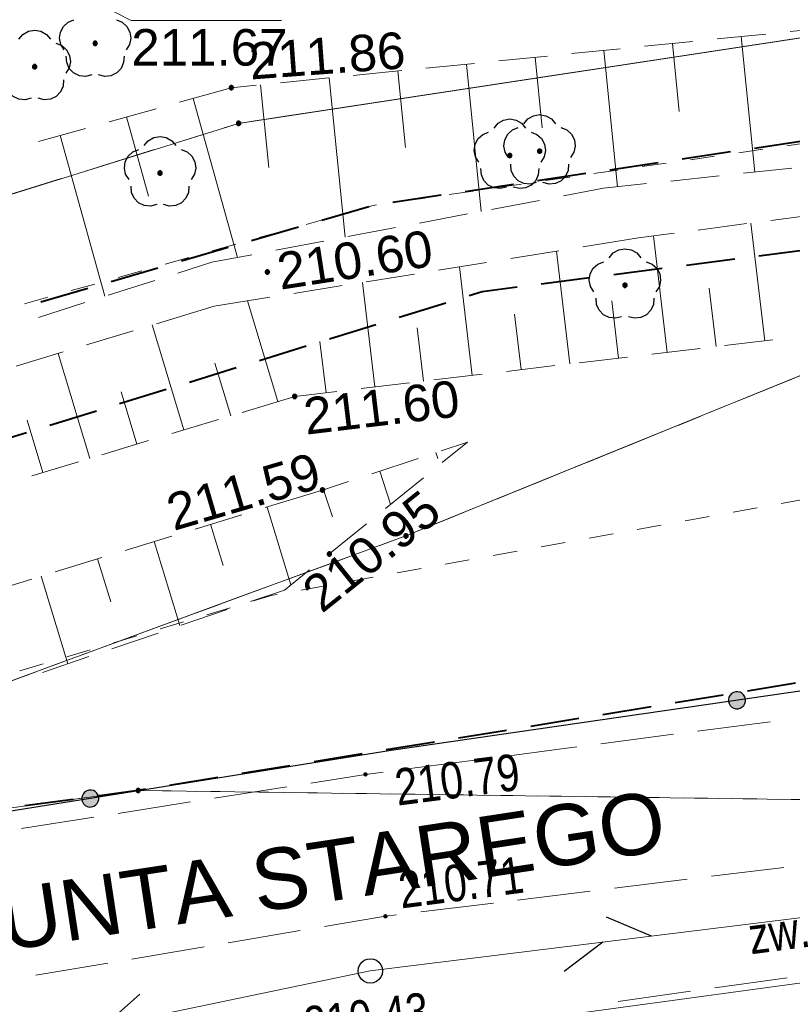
# Model space of a CAD drawing. Header units: metres. Extents: x 7419414 to 7419803, y 5549484 to 5549731.
# Tile 75 of 102: x 7419521 to 7419537, y 5549639 to 5549659. Entities that reach past the tile are written whole.
import ezdxf

# ---------------------------------------------------------------- set-up
doc = ezdxf.new("R2010")
doc.units = ezdxf.units.M
doc.header["$MEASUREMENT"] = 0
doc.layers.get('0').update_dxf_attribs({"color": 250})
for name, color, linetype, lineweight in [('EGDE', 7, 'Continuous', 13), ('EGKK', 82, 'Continuous', 13), ('EGUG', 96, 'Continuous', 13), ('GELULI_O', 7, 'Continuous', 13), ('GUPPRZ_O', 7, 'Continuous', 13), ('KTJZ01', 18, 'Continuous', 13), ('LINIE ROZGRANICZAJĄCE MPZP', 212, 'Continuous', 0), ('OTOO', 7, 'Continuous', 30), ('OTRK', 7, 'Continuous', 13), ('OTRS_O', 7, 'Continuous', 13), ('pomiar słupy', 250, 'Continuous', 0), ('RTPW02', 250, 'Continuous', 0), ('sutp', 250, 'Continuous', 0), ('SUWP', 5, 'Continuous', 13)]:
    doc.layers.add(name, color=color, linetype=linetype, lineweight=lineweight)
doc.styles.add('Arial', font='arial.ttf')

# ---------------------------------------------------------------- blocks, each defined once
blk = doc.blocks.new('RTPW02')
at = {"layer": 'RTPW02', "linetype": 'Continuous', "lineweight": 13}
h = blk.add_hatch(color=250, dxfattribs=at)
edge = h.paths.add_edge_path()
edge.add_arc((0, 0), 0.0045, 0, 360)

msp = doc.modelspace()

# ---------------------------------------------------------------- hatches: boundary and pattern name
at = {"linetype": 'Continuous'}
for points in [[(7419522.39, 5549658.565), (7419522.376, 5549658.567), (7419522.364, 5549658.574), (7419522.354, 5549658.584), (7419522.347, 5549658.596), (7419522.345, 5549658.61), (7419522.347, 5549658.624), (7419522.354, 5549658.636), (7419522.364, 5549658.646), (7419522.376, 5549658.653), (7419522.39, 5549658.655), (7419522.404, 5549658.653), (7419522.416, 5549658.646), (7419522.426, 5549658.636), (7419522.433, 5549658.624), (7419522.435, 5549658.61), (7419522.433, 5549658.596), (7419522.426, 5549658.584), (7419522.416, 5549658.574), (7419522.404, 5549658.567)], [(7419521.15, 5549658.085), (7419521.136, 5549658.087), (7419521.124, 5549658.094), (7419521.114, 5549658.104), (7419521.107, 5549658.116), (7419521.105, 5549658.13), (7419521.107, 5549658.144), (7419521.114, 5549658.156), (7419521.124, 5549658.166), (7419521.136, 5549658.173), (7419521.15, 5549658.175), (7419521.164, 5549658.173), (7419521.176, 5549658.166), (7419521.186, 5549658.156), (7419521.193, 5549658.144), (7419521.195, 5549658.13), (7419521.193, 5549658.116), (7419521.186, 5549658.104), (7419521.176, 5549658.094), (7419521.164, 5549658.087)], [(7419525.18, 5549657.655), (7419525.168, 5549657.657), (7419525.157, 5549657.661), (7419525.148, 5549657.668), (7419525.141, 5549657.678), (7419525.137, 5549657.688), (7419525.135, 5549657.7), (7419525.137, 5549657.712), (7419525.141, 5549657.723), (7419525.148, 5549657.732), (7419525.157, 5549657.739), (7419525.168, 5549657.743), (7419525.18, 5549657.745), (7419525.192, 5549657.743), (7419525.202, 5549657.739), (7419525.212, 5549657.732), (7419525.219, 5549657.723), (7419525.223, 5549657.712), (7419525.225, 5549657.7), (7419525.223, 5549657.688), (7419525.219, 5549657.678), (7419525.212, 5549657.668), (7419525.202, 5549657.661), (7419525.192, 5549657.657)], [(7419525.33, 5549656.925), (7419525.316, 5549656.927), (7419525.304, 5549656.934), (7419525.294, 5549656.944), (7419525.287, 5549656.956), (7419525.285, 5549656.97), (7419525.287, 5549656.984), (7419525.294, 5549656.996), (7419525.304, 5549657.006), (7419525.316, 5549657.013), (7419525.33, 5549657.015), (7419525.344, 5549657.013), (7419525.356, 5549657.006), (7419525.366, 5549656.996), (7419525.373, 5549656.984), (7419525.375, 5549656.97), (7419525.373, 5549656.956), (7419525.366, 5549656.944), (7419525.356, 5549656.934), (7419525.344, 5549656.927)], [(7419530.89, 5549656.265), (7419530.876, 5549656.267), (7419530.864, 5549656.274), (7419530.854, 5549656.284), (7419530.847, 5549656.296), (7419530.845, 5549656.31), (7419530.847, 5549656.324), (7419530.854, 5549656.336), (7419530.864, 5549656.346), (7419530.876, 5549656.353), (7419530.89, 5549656.355), (7419530.904, 5549656.353), (7419530.916, 5549656.346), (7419530.926, 5549656.336), (7419530.933, 5549656.324), (7419530.935, 5549656.31), (7419530.933, 5549656.296), (7419530.926, 5549656.284), (7419530.916, 5549656.274), (7419530.904, 5549656.267)], [(7419531.5, 5549656.355), (7419531.486, 5549656.357), (7419531.474, 5549656.364), (7419531.464, 5549656.374), (7419531.457, 5549656.386), (7419531.455, 5549656.4), (7419531.457, 5549656.414), (7419531.464, 5549656.426), (7419531.474, 5549656.436), (7419531.486, 5549656.443), (7419531.5, 5549656.445), (7419531.514, 5549656.443), (7419531.526, 5549656.436), (7419531.536, 5549656.426), (7419531.543, 5549656.414), (7419531.545, 5549656.4), (7419531.543, 5549656.386), (7419531.536, 5549656.374), (7419531.526, 5549656.364), (7419531.514, 5549656.357)], [(7419523.72, 5549655.905), (7419523.706, 5549655.907), (7419523.694, 5549655.914), (7419523.684, 5549655.924), (7419523.677, 5549655.936), (7419523.675, 5549655.95), (7419523.677, 5549655.964), (7419523.684, 5549655.976), (7419523.694, 5549655.986), (7419523.706, 5549655.993), (7419523.72, 5549655.995), (7419523.734, 5549655.993), (7419523.746, 5549655.986), (7419523.756, 5549655.976), (7419523.763, 5549655.964), (7419523.765, 5549655.95), (7419523.763, 5549655.936), (7419523.756, 5549655.924), (7419523.746, 5549655.914), (7419523.734, 5549655.907)], [(7419525.92, 5549653.875), (7419525.908, 5549653.877), (7419525.897, 5549653.881), (7419525.888, 5549653.888), (7419525.881, 5549653.898), (7419525.877, 5549653.908), (7419525.875, 5549653.92), (7419525.877, 5549653.932), (7419525.881, 5549653.943), (7419525.888, 5549653.952), (7419525.897, 5549653.959), (7419525.908, 5549653.963), (7419525.92, 5549653.965), (7419525.932, 5549653.963), (7419525.942, 5549653.959), (7419525.952, 5549653.952), (7419525.959, 5549653.943), (7419525.963, 5549653.932), (7419525.965, 5549653.92), (7419525.963, 5549653.908), (7419525.959, 5549653.898), (7419525.952, 5549653.888), (7419525.942, 5549653.881), (7419525.932, 5549653.877)], [(7419533.25, 5549653.605), (7419533.236, 5549653.607), (7419533.224, 5549653.614), (7419533.214, 5549653.624), (7419533.207, 5549653.636), (7419533.205, 5549653.65), (7419533.207, 5549653.664), (7419533.214, 5549653.676), (7419533.224, 5549653.686), (7419533.236, 5549653.693), (7419533.25, 5549653.695), (7419533.264, 5549653.693), (7419533.276, 5549653.686), (7419533.286, 5549653.676), (7419533.293, 5549653.664), (7419533.295, 5549653.65), (7419533.293, 5549653.636), (7419533.286, 5549653.624), (7419533.276, 5549653.614), (7419533.264, 5549653.607)], [(7419526.48, 5549651.325), (7419526.468, 5549651.327), (7419526.457, 5549651.331), (7419526.448, 5549651.338), (7419526.441, 5549651.348), (7419526.437, 5549651.358), (7419526.435, 5549651.37), (7419526.437, 5549651.382), (7419526.441, 5549651.393), (7419526.448, 5549651.402), (7419526.457, 5549651.409), (7419526.468, 5549651.413), (7419526.48, 5549651.415), (7419526.492, 5549651.413), (7419526.503, 5549651.409), (7419526.512, 5549651.402), (7419526.519, 5549651.393), (7419526.523, 5549651.382), (7419526.525, 5549651.37), (7419526.523, 5549651.358), (7419526.519, 5549651.348), (7419526.512, 5549651.338), (7419526.503, 5549651.331), (7419526.492, 5549651.327)], [(7419527.05, 5549649.405), (7419527.038, 5549649.407), (7419527.028, 5549649.411), (7419527.018, 5549649.418), (7419527.011, 5549649.428), (7419527.007, 5549649.438), (7419527.005, 5549649.45), (7419527.007, 5549649.462), (7419527.011, 5549649.473), (7419527.018, 5549649.482), (7419527.028, 5549649.489), (7419527.038, 5549649.493), (7419527.05, 5549649.495), (7419527.062, 5549649.493), (7419527.073, 5549649.489), (7419527.082, 5549649.482), (7419527.089, 5549649.473), (7419527.093, 5549649.462), (7419527.095, 5549649.45), (7419527.093, 5549649.438), (7419527.089, 5549649.428), (7419527.082, 5549649.418), (7419527.073, 5549649.411), (7419527.062, 5549649.407)], [(7419528.76, 5549648.465), (7419528.746, 5549648.467), (7419528.734, 5549648.474), (7419528.724, 5549648.484), (7419528.717, 5549648.496), (7419528.715, 5549648.51), (7419528.717, 5549648.524), (7419528.724, 5549648.536), (7419528.734, 5549648.546), (7419528.746, 5549648.553), (7419528.76, 5549648.555), (7419528.774, 5549648.553), (7419528.786, 5549648.546), (7419528.796, 5549648.536), (7419528.803, 5549648.524), (7419528.805, 5549648.51), (7419528.803, 5549648.496), (7419528.796, 5549648.484), (7419528.786, 5549648.474), (7419528.774, 5549648.467)], [(7419527.19, 5549648.095), (7419527.178, 5549648.097), (7419527.168, 5549648.101), (7419527.158, 5549648.108), (7419527.151, 5549648.118), (7419527.147, 5549648.128), (7419527.145, 5549648.14), (7419527.147, 5549648.152), (7419527.151, 5549648.163), (7419527.158, 5549648.172), (7419527.168, 5549648.179), (7419527.178, 5549648.183), (7419527.19, 5549648.185), (7419527.202, 5549648.183), (7419527.213, 5549648.179), (7419527.222, 5549648.172), (7419527.229, 5549648.163), (7419527.233, 5549648.152), (7419527.235, 5549648.14), (7419527.233, 5549648.128), (7419527.229, 5549648.118), (7419527.222, 5549648.108), (7419527.213, 5549648.101), (7419527.202, 5549648.097)], [(7419535.524, 5549644.966), (7419535.48, 5549644.977), (7419535.44, 5549645), (7419535.408, 5549645.032), (7419535.384, 5549645.071), (7419535.372, 5549645.115), (7419535.371, 5549645.161), (7419535.382, 5549645.205), (7419535.405, 5549645.245), (7419535.437, 5549645.277), (7419535.476, 5549645.301), (7419535.52, 5549645.313), (7419535.566, 5549645.314), (7419535.61, 5549645.303), (7419535.65, 5549645.28), (7419535.682, 5549645.248), (7419535.706, 5549645.209), (7419535.718, 5549645.165), (7419535.719, 5549645.119), (7419535.708, 5549645.075), (7419535.685, 5549645.035), (7419535.653, 5549645.003), (7419535.614, 5549644.979), (7419535.57, 5549644.967)], [(7419535.524, 5549644.966), (7419535.48, 5549644.977), (7419535.44, 5549645), (7419535.408, 5549645.032), (7419535.384, 5549645.071), (7419535.372, 5549645.115), (7419535.371, 5549645.161), (7419535.382, 5549645.205), (7419535.405, 5549645.245), (7419535.437, 5549645.277), (7419535.476, 5549645.301), (7419535.52, 5549645.313), (7419535.566, 5549645.314), (7419535.61, 5549645.303), (7419535.65, 5549645.28), (7419535.682, 5549645.248), (7419535.706, 5549645.209), (7419535.718, 5549645.165), (7419535.719, 5549645.119), (7419535.708, 5549645.075), (7419535.685, 5549645.035), (7419535.653, 5549645.003), (7419535.614, 5549644.979), (7419535.57, 5549644.967)], [(7419522.272, 5549642.951), (7419522.227, 5549642.962), (7419522.187, 5549642.983), (7419522.154, 5549643.015), (7419522.13, 5549643.054), (7419522.117, 5549643.097), (7419522.116, 5549643.143), (7419522.127, 5549643.188), (7419522.148, 5549643.228), (7419522.18, 5549643.261), (7419522.219, 5549643.285), (7419522.262, 5549643.298), (7419522.308, 5549643.299), (7419522.353, 5549643.288), (7419522.393, 5549643.267), (7419522.426, 5549643.235), (7419522.45, 5549643.196), (7419522.463, 5549643.153), (7419522.464, 5549643.107), (7419522.453, 5549643.062), (7419522.432, 5549643.022), (7419522.4, 5549642.989), (7419522.361, 5549642.965), (7419522.318, 5549642.952)], [(7419522.272, 5549642.951), (7419522.227, 5549642.962), (7419522.187, 5549642.983), (7419522.154, 5549643.015), (7419522.13, 5549643.054), (7419522.117, 5549643.097), (7419522.116, 5549643.143), (7419522.127, 5549643.188), (7419522.148, 5549643.228), (7419522.18, 5549643.261), (7419522.219, 5549643.285), (7419522.262, 5549643.298), (7419522.308, 5549643.299), (7419522.353, 5549643.288), (7419522.393, 5549643.267), (7419522.426, 5549643.235), (7419522.45, 5549643.196), (7419522.463, 5549643.153), (7419522.464, 5549643.107), (7419522.453, 5549643.062), (7419522.432, 5549643.022), (7419522.4, 5549642.989), (7419522.361, 5549642.965), (7419522.318, 5549642.952)], [(7419523.27, 5549643.245), (7419523.256, 5549643.247), (7419523.244, 5549643.254), (7419523.234, 5549643.264), (7419523.227, 5549643.276), (7419523.225, 5549643.29), (7419523.227, 5549643.304), (7419523.234, 5549643.316), (7419523.244, 5549643.326), (7419523.256, 5549643.333), (7419523.27, 5549643.335), (7419523.284, 5549643.333), (7419523.296, 5549643.326), (7419523.306, 5549643.316), (7419523.313, 5549643.304), (7419523.315, 5549643.29), (7419523.313, 5549643.276), (7419523.306, 5549643.264), (7419523.296, 5549643.254), (7419523.284, 5549643.247)]]:
    msp.add_hatch(color=0, dxfattribs=at).paths.add_polyline_path(points)

# ---------------------------------------------------------------- linework, layer by layer
at = {"color": 0, "linetype": 'Continuous'}
for p, q in [((7419533.792, 5549640.301), (7419532.872, 5549640.692)), ((7419532.799, 5549640.179), (7419532.002, 5549639.577)), ((7419522.56, 5549638.45), (7419523.305, 5549639.116))]:
    msp.add_line(p, q, dxfattribs=at)
at = {"color": 0, "linetype": 'Continuous', "flags": 128}
for points in [[(7419521.754, 5549658.476), (7419521.685, 5549658.586), (7419521.659, 5549658.713), (7419521.677, 5549658.842), (7419521.738, 5549658.957), (7419521.834, 5549659.044), (7419521.954, 5549659.092)], [(7419522.826, 5549659.092), (7419522.946, 5549659.044), (7419523.042, 5549658.957), (7419523.103, 5549658.842), (7419523.121, 5549658.713), (7419523.095, 5549658.586), (7419523.026, 5549658.476)], [(7419520.826, 5549658.693), (7419520.909, 5549658.793), (7419521.022, 5549658.857), (7419521.15, 5549658.88), (7419521.278, 5549658.857), (7419521.391, 5549658.793), (7419521.474, 5549658.693)], [(7419521.586, 5549658.612), (7419521.706, 5549658.564), (7419521.802, 5549658.477), (7419521.863, 5549658.362), (7419521.881, 5549658.233), (7419521.855, 5549658.106), (7419521.786, 5549657.996)], [(7419522.321, 5549657.964), (7419522.195, 5549657.932), (7419522.066, 5549657.946), (7419521.949, 5549658.003), (7419521.859, 5549658.097), (7419521.806, 5549658.215), (7419521.797, 5549658.345)], [(7419522.983, 5549658.345), (7419522.974, 5549658.215), (7419522.921, 5549658.097), (7419522.831, 5549658.003), (7419522.714, 5549657.946), (7419522.585, 5549657.932), (7419522.459, 5549657.964)], [(7419521.081, 5549657.484), (7419520.955, 5549657.452), (7419520.826, 5549657.466), (7419520.709, 5549657.523), (7419520.619, 5549657.617), (7419520.566, 5549657.735), (7419520.557, 5549657.865)], [(7419521.743, 5549657.865), (7419521.734, 5549657.735), (7419521.681, 5549657.617), (7419521.591, 5549657.523), (7419521.474, 5549657.466), (7419521.345, 5549657.452), (7419521.219, 5549657.484)], [(7419531.176, 5549656.963), (7419531.259, 5549657.063), (7419531.372, 5549657.127), (7419531.5, 5549657.15), (7419531.628, 5549657.127), (7419531.741, 5549657.063), (7419531.824, 5549656.963)], [(7419530.566, 5549656.873), (7419530.649, 5549656.973), (7419530.762, 5549657.037), (7419530.89, 5549657.06), (7419531.018, 5549657.037), (7419531.131, 5549656.973), (7419531.214, 5549656.873)], [(7419530.254, 5549656.176), (7419530.185, 5549656.286), (7419530.159, 5549656.413), (7419530.177, 5549656.542), (7419530.238, 5549656.657), (7419530.334, 5549656.744), (7419530.454, 5549656.792)], [(7419530.864, 5549656.266), (7419530.795, 5549656.376), (7419530.769, 5549656.503), (7419530.787, 5549656.632), (7419530.848, 5549656.747), (7419530.944, 5549656.834), (7419531.064, 5549656.882)], [(7419531.326, 5549656.792), (7419531.446, 5549656.744), (7419531.542, 5549656.657), (7419531.603, 5549656.542), (7419531.621, 5549656.413), (7419531.595, 5549656.286), (7419531.526, 5549656.176)], [(7419531.936, 5549656.882), (7419532.056, 5549656.834), (7419532.152, 5549656.747), (7419532.213, 5549656.632), (7419532.231, 5549656.503), (7419532.205, 5549656.376), (7419532.136, 5549656.266)], [(7419523.396, 5549656.513), (7419523.479, 5549656.613), (7419523.592, 5549656.677), (7419523.72, 5549656.7), (7419523.848, 5549656.677), (7419523.961, 5549656.613), (7419524.044, 5549656.513)], [(7419523.084, 5549655.816), (7419523.015, 5549655.926), (7419522.989, 5549656.053), (7419523.007, 5549656.182), (7419523.068, 5549656.297), (7419523.164, 5549656.384), (7419523.284, 5549656.432)], [(7419524.156, 5549656.432), (7419524.276, 5549656.384), (7419524.372, 5549656.297), (7419524.433, 5549656.182), (7419524.451, 5549656.053), (7419524.425, 5549655.926), (7419524.356, 5549655.816)], [(7419531.431, 5549655.754), (7419531.305, 5549655.722), (7419531.176, 5549655.736), (7419531.059, 5549655.793), (7419530.969, 5549655.887), (7419530.916, 5549656.005), (7419530.907, 5549656.135)], [(7419532.093, 5549656.135), (7419532.084, 5549656.005), (7419532.031, 5549655.887), (7419531.941, 5549655.793), (7419531.824, 5549655.736), (7419531.695, 5549655.722), (7419531.569, 5549655.754)], [(7419530.821, 5549655.664), (7419530.695, 5549655.632), (7419530.566, 5549655.646), (7419530.449, 5549655.703), (7419530.359, 5549655.797), (7419530.306, 5549655.915), (7419530.297, 5549656.045)], [(7419531.483, 5549656.045), (7419531.474, 5549655.915), (7419531.421, 5549655.797), (7419531.331, 5549655.703), (7419531.214, 5549655.646), (7419531.085, 5549655.632), (7419530.959, 5549655.664)], [(7419523.651, 5549655.304), (7419523.525, 5549655.272), (7419523.396, 5549655.286), (7419523.279, 5549655.343), (7419523.189, 5549655.437), (7419523.136, 5549655.555), (7419523.127, 5549655.685)], [(7419524.313, 5549655.685), (7419524.304, 5549655.555), (7419524.251, 5549655.437), (7419524.161, 5549655.343), (7419524.044, 5549655.286), (7419523.915, 5549655.272), (7419523.789, 5549655.304)], [(7419532.926, 5549654.213), (7419533.009, 5549654.313), (7419533.122, 5549654.377), (7419533.25, 5549654.4), (7419533.378, 5549654.377), (7419533.491, 5549654.313), (7419533.574, 5549654.213)], [(7419532.614, 5549653.516), (7419532.545, 5549653.626), (7419532.519, 5549653.753), (7419532.537, 5549653.882), (7419532.598, 5549653.997), (7419532.694, 5549654.084), (7419532.814, 5549654.132)], [(7419533.686, 5549654.132), (7419533.806, 5549654.084), (7419533.902, 5549653.997), (7419533.963, 5549653.882), (7419533.981, 5549653.753), (7419533.955, 5549653.626), (7419533.886, 5549653.516)], [(7419533.181, 5549653.004), (7419533.055, 5549652.972), (7419532.926, 5549652.986), (7419532.809, 5549653.043), (7419532.719, 5549653.137), (7419532.666, 5549653.255), (7419532.657, 5549653.385)], [(7419533.843, 5549653.385), (7419533.834, 5549653.255), (7419533.781, 5549653.137), (7419533.691, 5549653.043), (7419533.574, 5549652.986), (7419533.445, 5549652.972), (7419533.319, 5549653.004)]]:
    msp.add_lwpolyline(points, dxfattribs=at)
for points in [[(7419522.39, 5549658.565), (7419522.404, 5549658.567), (7419522.416, 5549658.574), (7419522.426, 5549658.584), (7419522.433, 5549658.596), (7419522.435, 5549658.61), (7419522.433, 5549658.624), (7419522.426, 5549658.636), (7419522.416, 5549658.646), (7419522.404, 5549658.653), (7419522.39, 5549658.655), (7419522.376, 5549658.653), (7419522.364, 5549658.646), (7419522.354, 5549658.636), (7419522.347, 5549658.624), (7419522.345, 5549658.61), (7419522.347, 5549658.596), (7419522.354, 5549658.584), (7419522.364, 5549658.574), (7419522.376, 5549658.567), (7419522.39, 5549658.565)], [(7419521.15, 5549658.085), (7419521.164, 5549658.087), (7419521.176, 5549658.094), (7419521.186, 5549658.104), (7419521.193, 5549658.116), (7419521.195, 5549658.13), (7419521.193, 5549658.144), (7419521.186, 5549658.156), (7419521.176, 5549658.166), (7419521.164, 5549658.173), (7419521.15, 5549658.175), (7419521.136, 5549658.173), (7419521.124, 5549658.166), (7419521.114, 5549658.156), (7419521.107, 5549658.144), (7419521.105, 5549658.13), (7419521.107, 5549658.116), (7419521.114, 5549658.104), (7419521.124, 5549658.094), (7419521.136, 5549658.087), (7419521.15, 5549658.085)], [(7419525.135, 5549657.7), (7419525.137, 5549657.688), (7419525.141, 5549657.678), (7419525.148, 5549657.668), (7419525.157, 5549657.661), (7419525.168, 5549657.657), (7419525.18, 5549657.655), (7419525.192, 5549657.657), (7419525.202, 5549657.661), (7419525.212, 5549657.668), (7419525.219, 5549657.678), (7419525.223, 5549657.688), (7419525.225, 5549657.7), (7419525.223, 5549657.712), (7419525.219, 5549657.723), (7419525.212, 5549657.732), (7419525.202, 5549657.739), (7419525.192, 5549657.743), (7419525.18, 5549657.745), (7419525.168, 5549657.743), (7419525.157, 5549657.739), (7419525.148, 5549657.732), (7419525.141, 5549657.723), (7419525.137, 5549657.712), (7419525.135, 5549657.7)], [(7419525.33, 5549656.925), (7419525.344, 5549656.927), (7419525.356, 5549656.934), (7419525.366, 5549656.944), (7419525.373, 5549656.956), (7419525.375, 5549656.97), (7419525.373, 5549656.984), (7419525.366, 5549656.996), (7419525.356, 5549657.006), (7419525.344, 5549657.013), (7419525.33, 5549657.015), (7419525.316, 5549657.013), (7419525.304, 5549657.006), (7419525.294, 5549656.996), (7419525.287, 5549656.984), (7419525.285, 5549656.97), (7419525.287, 5549656.956), (7419525.294, 5549656.944), (7419525.304, 5549656.934), (7419525.316, 5549656.927), (7419525.33, 5549656.925)], [(7419530.89, 5549656.265), (7419530.904, 5549656.267), (7419530.916, 5549656.274), (7419530.926, 5549656.284), (7419530.933, 5549656.296), (7419530.935, 5549656.31), (7419530.933, 5549656.324), (7419530.926, 5549656.336), (7419530.916, 5549656.346), (7419530.904, 5549656.353), (7419530.89, 5549656.355), (7419530.876, 5549656.353), (7419530.864, 5549656.346), (7419530.854, 5549656.336), (7419530.847, 5549656.324), (7419530.845, 5549656.31), (7419530.847, 5549656.296), (7419530.854, 5549656.284), (7419530.864, 5549656.274), (7419530.876, 5549656.267), (7419530.89, 5549656.265)], [(7419531.5, 5549656.355), (7419531.514, 5549656.357), (7419531.526, 5549656.364), (7419531.536, 5549656.374), (7419531.543, 5549656.386), (7419531.545, 5549656.4), (7419531.543, 5549656.414), (7419531.536, 5549656.426), (7419531.526, 5549656.436), (7419531.514, 5549656.443), (7419531.5, 5549656.445), (7419531.486, 5549656.443), (7419531.474, 5549656.436), (7419531.464, 5549656.426), (7419531.457, 5549656.414), (7419531.455, 5549656.4), (7419531.457, 5549656.386), (7419531.464, 5549656.374), (7419531.474, 5549656.364), (7419531.486, 5549656.357), (7419531.5, 5549656.355)], [(7419523.72, 5549655.905), (7419523.734, 5549655.907), (7419523.746, 5549655.914), (7419523.756, 5549655.924), (7419523.763, 5549655.936), (7419523.765, 5549655.95), (7419523.763, 5549655.964), (7419523.756, 5549655.976), (7419523.746, 5549655.986), (7419523.734, 5549655.993), (7419523.72, 5549655.995), (7419523.706, 5549655.993), (7419523.694, 5549655.986), (7419523.684, 5549655.976), (7419523.677, 5549655.964), (7419523.675, 5549655.95), (7419523.677, 5549655.936), (7419523.684, 5549655.924), (7419523.694, 5549655.914), (7419523.706, 5549655.907), (7419523.72, 5549655.905)], [(7419525.875, 5549653.92), (7419525.877, 5549653.908), (7419525.881, 5549653.898), (7419525.888, 5549653.888), (7419525.897, 5549653.881), (7419525.908, 5549653.877), (7419525.92, 5549653.875), (7419525.932, 5549653.877), (7419525.942, 5549653.881), (7419525.952, 5549653.888), (7419525.959, 5549653.898), (7419525.963, 5549653.908), (7419525.965, 5549653.92), (7419525.963, 5549653.932), (7419525.959, 5549653.943), (7419525.952, 5549653.952), (7419525.942, 5549653.959), (7419525.932, 5549653.963), (7419525.92, 5549653.965), (7419525.908, 5549653.963), (7419525.897, 5549653.959), (7419525.888, 5549653.952), (7419525.881, 5549653.943), (7419525.877, 5549653.932), (7419525.875, 5549653.92)], [(7419533.25, 5549653.605), (7419533.264, 5549653.607), (7419533.276, 5549653.614), (7419533.286, 5549653.624), (7419533.293, 5549653.636), (7419533.295, 5549653.65), (7419533.293, 5549653.664), (7419533.286, 5549653.676), (7419533.276, 5549653.686), (7419533.264, 5549653.693), (7419533.25, 5549653.695), (7419533.236, 5549653.693), (7419533.224, 5549653.686), (7419533.214, 5549653.676), (7419533.207, 5549653.664), (7419533.205, 5549653.65), (7419533.207, 5549653.636), (7419533.214, 5549653.624), (7419533.224, 5549653.614), (7419533.236, 5549653.607), (7419533.25, 5549653.605)], [(7419526.435, 5549651.37), (7419526.437, 5549651.358), (7419526.441, 5549651.348), (7419526.448, 5549651.338), (7419526.457, 5549651.331), (7419526.468, 5549651.327), (7419526.48, 5549651.325), (7419526.492, 5549651.327), (7419526.503, 5549651.331), (7419526.512, 5549651.338), (7419526.519, 5549651.348), (7419526.523, 5549651.358), (7419526.525, 5549651.37), (7419526.523, 5549651.382), (7419526.519, 5549651.393), (7419526.512, 5549651.402), (7419526.503, 5549651.409), (7419526.492, 5549651.413), (7419526.48, 5549651.415), (7419526.468, 5549651.413), (7419526.457, 5549651.409), (7419526.448, 5549651.402), (7419526.441, 5549651.393), (7419526.437, 5549651.382), (7419526.435, 5549651.37)], [(7419527.005, 5549649.45), (7419527.007, 5549649.438), (7419527.011, 5549649.428), (7419527.018, 5549649.418), (7419527.028, 5549649.411), (7419527.038, 5549649.407), (7419527.05, 5549649.405), (7419527.062, 5549649.407), (7419527.073, 5549649.411), (7419527.082, 5549649.418), (7419527.089, 5549649.428), (7419527.093, 5549649.438), (7419527.095, 5549649.45), (7419527.093, 5549649.462), (7419527.089, 5549649.473), (7419527.082, 5549649.482), (7419527.073, 5549649.489), (7419527.062, 5549649.493), (7419527.05, 5549649.495), (7419527.038, 5549649.493), (7419527.028, 5549649.489), (7419527.018, 5549649.482), (7419527.011, 5549649.473), (7419527.007, 5549649.462), (7419527.005, 5549649.45)], [(7419528.76, 5549648.465), (7419528.774, 5549648.467), (7419528.786, 5549648.474), (7419528.796, 5549648.484), (7419528.803, 5549648.496), (7419528.805, 5549648.51), (7419528.803, 5549648.524), (7419528.796, 5549648.536), (7419528.786, 5549648.546), (7419528.774, 5549648.553), (7419528.76, 5549648.555), (7419528.746, 5549648.553), (7419528.734, 5549648.546), (7419528.724, 5549648.536), (7419528.717, 5549648.524), (7419528.715, 5549648.51), (7419528.717, 5549648.496), (7419528.724, 5549648.484), (7419528.734, 5549648.474), (7419528.746, 5549648.467), (7419528.76, 5549648.465)], [(7419527.145, 5549648.14), (7419527.147, 5549648.128), (7419527.151, 5549648.118), (7419527.158, 5549648.108), (7419527.168, 5549648.101), (7419527.178, 5549648.097), (7419527.19, 5549648.095), (7419527.202, 5549648.097), (7419527.213, 5549648.101), (7419527.222, 5549648.108), (7419527.229, 5549648.118), (7419527.233, 5549648.128), (7419527.235, 5549648.14), (7419527.233, 5549648.152), (7419527.229, 5549648.163), (7419527.222, 5549648.172), (7419527.213, 5549648.179), (7419527.202, 5549648.183), (7419527.19, 5549648.185), (7419527.178, 5549648.183), (7419527.168, 5549648.179), (7419527.158, 5549648.172), (7419527.151, 5549648.163), (7419527.147, 5549648.152), (7419527.145, 5549648.14)], [(7419535.718, 5549645.165), (7419535.706, 5549645.209), (7419535.682, 5549645.248), (7419535.65, 5549645.28), (7419535.61, 5549645.303), (7419535.566, 5549645.314), (7419535.52, 5549645.313), (7419535.476, 5549645.301), (7419535.437, 5549645.277), (7419535.405, 5549645.245), (7419535.382, 5549645.205), (7419535.371, 5549645.161), (7419535.372, 5549645.115), (7419535.384, 5549645.071), (7419535.408, 5549645.032), (7419535.44, 5549645), (7419535.48, 5549644.977), (7419535.524, 5549644.966), (7419535.57, 5549644.967), (7419535.614, 5549644.979), (7419535.653, 5549645.003), (7419535.685, 5549645.035), (7419535.708, 5549645.075), (7419535.719, 5549645.119), (7419535.718, 5549645.165)], [(7419535.718, 5549645.165), (7419535.706, 5549645.209), (7419535.682, 5549645.248), (7419535.65, 5549645.28), (7419535.61, 5549645.303), (7419535.566, 5549645.314), (7419535.52, 5549645.313), (7419535.476, 5549645.301), (7419535.437, 5549645.277), (7419535.405, 5549645.245), (7419535.382, 5549645.205), (7419535.371, 5549645.161), (7419535.372, 5549645.115), (7419535.384, 5549645.071), (7419535.408, 5549645.032), (7419535.44, 5549645), (7419535.48, 5549644.977), (7419535.524, 5549644.966), (7419535.57, 5549644.967), (7419535.614, 5549644.979), (7419535.653, 5549645.003), (7419535.685, 5549645.035), (7419535.708, 5549645.075), (7419535.719, 5549645.119), (7419535.718, 5549645.165)], [(7419522.463, 5549643.153), (7419522.45, 5549643.196), (7419522.426, 5549643.235), (7419522.393, 5549643.267), (7419522.353, 5549643.288), (7419522.308, 5549643.299), (7419522.262, 5549643.298), (7419522.219, 5549643.285), (7419522.18, 5549643.261), (7419522.148, 5549643.228), (7419522.127, 5549643.188), (7419522.116, 5549643.143), (7419522.117, 5549643.097), (7419522.13, 5549643.054), (7419522.154, 5549643.015), (7419522.187, 5549642.983), (7419522.227, 5549642.962), (7419522.272, 5549642.951), (7419522.318, 5549642.952), (7419522.361, 5549642.965), (7419522.4, 5549642.989), (7419522.432, 5549643.022), (7419522.453, 5549643.062), (7419522.464, 5549643.107), (7419522.463, 5549643.153)], [(7419522.463, 5549643.153), (7419522.45, 5549643.196), (7419522.426, 5549643.235), (7419522.393, 5549643.267), (7419522.353, 5549643.288), (7419522.308, 5549643.299), (7419522.262, 5549643.298), (7419522.219, 5549643.285), (7419522.18, 5549643.261), (7419522.148, 5549643.228), (7419522.127, 5549643.188), (7419522.116, 5549643.143), (7419522.117, 5549643.097), (7419522.13, 5549643.054), (7419522.154, 5549643.015), (7419522.187, 5549642.983), (7419522.227, 5549642.962), (7419522.272, 5549642.951), (7419522.318, 5549642.952), (7419522.361, 5549642.965), (7419522.4, 5549642.989), (7419522.432, 5549643.022), (7419522.453, 5549643.062), (7419522.464, 5549643.107), (7419522.463, 5549643.153)], [(7419523.27, 5549643.245), (7419523.284, 5549643.247), (7419523.296, 5549643.254), (7419523.306, 5549643.264), (7419523.313, 5549643.276), (7419523.315, 5549643.29), (7419523.313, 5549643.304), (7419523.306, 5549643.316), (7419523.296, 5549643.326), (7419523.284, 5549643.333), (7419523.27, 5549643.335), (7419523.256, 5549643.333), (7419523.244, 5549643.326), (7419523.234, 5549643.316), (7419523.227, 5549643.304), (7419523.225, 5549643.29), (7419523.227, 5549643.276), (7419523.234, 5549643.264), (7419523.244, 5549643.254), (7419523.256, 5549643.247), (7419523.27, 5549643.245)], [(7419528.03, 5549639.84), (7419528.095, 5549639.831), (7419528.155, 5549639.807), (7419528.207, 5549639.767), (7419528.247, 5549639.715), (7419528.271, 5549639.655), (7419528.28, 5549639.59), (7419528.271, 5549639.525), (7419528.247, 5549639.465), (7419528.207, 5549639.413), (7419528.155, 5549639.373), (7419528.095, 5549639.349), (7419528.03, 5549639.34), (7419527.965, 5549639.349), (7419527.905, 5549639.373), (7419527.853, 5549639.413), (7419527.813, 5549639.465), (7419527.789, 5549639.525), (7419527.78, 5549639.59), (7419527.789, 5549639.655), (7419527.813, 5549639.715), (7419527.853, 5549639.767), (7419527.905, 5549639.807), (7419527.965, 5549639.831), (7419528.03, 5549639.84)]]:
    msp.add_lwpolyline(points, close=True, dxfattribs=at)
at = {"layer": 'EGDE', "color": 250, "linetype": 'Continuous', "lineweight": 0, "flags": 128}
for points in [[(7419624.854, 5549673.89), (7419624.8, 5549673.88), (7419598.8, 5549667.39), (7419587.56, 5549665.21), (7419575.48, 5549664.19), (7419564.39, 5549662.19), (7419563.19, 5549661.96), (7419553.44, 5549661.25), (7419525.33, 5549656.97), (7419518.53, 5549654.85), (7419502.4, 5549649.81), (7419472.27, 5549640.92), (7419444.75, 5549635.91), (7419446.03, 5549630.99), (7419462.45, 5549628.77), (7419462.29, 5549628.43), (7419509.38, 5549641.39), (7419528.76, 5549648.51), (7419538.53, 5549652.48), (7419556.13, 5549655.93), (7419588.38, 5549660.2), (7419606.85, 5549663.64), (7419614.77, 5549665.7), (7419624.134, 5549667.767)], [(7419494.738, 5549662.264), (7419505.87, 5549656.71), (7419518.53, 5549654.85), (7419525.33, 5549656.97), (7419553.44, 5549661.25), (7419531.94, 5549661.5), (7419508.973, 5549664.091)], [(7419622.687, 5549655.462), (7419619.81, 5549655.03), (7419609.66, 5549653.24), (7419589.07, 5549649.42), (7419557.7, 5549643.96), (7419540.13, 5549643.06), (7419523.27, 5549643.29), (7419509.38, 5549641.39), (7419462.29, 5549628.43), (7419462.45, 5549628.77), (7419446.03, 5549630.99), (7419446.66, 5549622.15), (7419435.73, 5549501.644)]]:
    msp.add_lwpolyline(points, dxfattribs=at)
msp.add_lwpolyline([(7419606.85, 5549663.64), (7419588.38, 5549660.2), (7419556.13, 5549655.93), (7419538.53, 5549652.48), (7419528.76, 5549648.51), (7419509.38, 5549641.39), (7419523.27, 5549643.29), (7419540.13, 5549643.06), (7419557.7, 5549643.96), (7419589.07, 5549649.42), (7419609.66, 5549653.24), (7419606.85, 5549663.64)], close=True, dxfattribs=at)
at = {"layer": 'EGKK', "color": 82, "linetype": 'Continuous', "lineweight": 13}
for p, q in [((7419538.149, 5549658.922), (7419536.666, 5549658.696)), ((7419536.172, 5549658.621), (7419534.689, 5549658.395)), ((7419534.195, 5549658.32), (7419532.712, 5549658.094)), ((7419532.218, 5549658.019), (7419530.735, 5549657.793)), ((7419530.24, 5549657.718), (7419528.757, 5549657.492)), ((7419528.263, 5549657.417), (7419526.78, 5549657.191)), ((7419525.33, 5549656.97), (7419524.078, 5549656.58)), ((7419526.286, 5549657.116), (7419525.33, 5549656.97)), ((7419523.601, 5549656.431), (7419522.169, 5549655.984)), ((7419521.691, 5549655.836), (7419520.259, 5549655.389)), ((7419535.729, 5549651.342), (7419537.119, 5549651.907)), ((7419533.877, 5549650.589), (7419535.266, 5549651.154)), ((7419532.024, 5549649.836), (7419533.413, 5549650.401)), ((7419530.171, 5549649.083), (7419531.561, 5549649.648)), ((7419528.76, 5549648.51), (7419529.708, 5549648.895)), ((7419527.753, 5549648.14), (7419528.76, 5549648.51)), ((7419525.875, 5549647.45), (7419527.283, 5549647.967)), ((7419523.998, 5549646.76), (7419525.406, 5549647.278)), ((7419522.121, 5549646.071), (7419523.529, 5549646.588)), ((7419520.243, 5549645.381), (7419521.651, 5549645.898))]:
    msp.add_line(p, q, dxfattribs=at)
at = {"layer": 'EGUG', "color": 96, "linetype": 'Continuous', "lineweight": 13}
for p, q in [((7419535.678, 5549658.546), (7419535.183, 5549658.47)), ((7419535.183, 5549658.47), (7419535.678, 5549658.546)), ((7419536.666, 5549658.696), (7419536.172, 5549658.621)), ((7419536.172, 5549658.621), (7419536.666, 5549658.696)), ((7419534.689, 5549658.395), (7419534.195, 5549658.32)), ((7419534.195, 5549658.32), (7419534.689, 5549658.395)), ((7419533.701, 5549658.244), (7419533.206, 5549658.169)), ((7419533.206, 5549658.169), (7419533.701, 5549658.244)), ((7419531.723, 5549657.943), (7419531.229, 5549657.868)), ((7419531.229, 5549657.868), (7419531.723, 5549657.943)), ((7419532.712, 5549658.094), (7419532.218, 5549658.019)), ((7419532.218, 5549658.019), (7419532.712, 5549658.094)), ((7419530.735, 5549657.793), (7419530.24, 5549657.718)), ((7419530.24, 5549657.718), (7419530.735, 5549657.793)), ((7419529.746, 5549657.642), (7419529.252, 5549657.567)), ((7419529.252, 5549657.567), (7419529.746, 5549657.642)), ((7419527.769, 5549657.341), (7419527.275, 5549657.266)), ((7419527.275, 5549657.266), (7419527.769, 5549657.341)), ((7419528.757, 5549657.492), (7419528.263, 5549657.417)), ((7419528.263, 5549657.417), (7419528.757, 5549657.492)), ((7419526.78, 5549657.191), (7419526.286, 5549657.116)), ((7419526.286, 5549657.116), (7419526.78, 5549657.191)), ((7419525.33, 5549656.97), (7419525.033, 5549656.877)), ((7419525.033, 5549656.877), (7419525.33, 5549656.97)), ((7419525.792, 5549657.04), (7419525.33, 5549656.97)), ((7419525.33, 5549656.97), (7419525.792, 5549657.04)), ((7419524.555, 5549656.728), (7419524.078, 5549656.58)), ((7419524.078, 5549656.58), (7419524.555, 5549656.728)), ((7419523.601, 5549656.431), (7419523.123, 5549656.282)), ((7419523.123, 5549656.282), (7419523.601, 5549656.431)), ((7419522.646, 5549656.133), (7419522.169, 5549655.984)), ((7419522.169, 5549655.984), (7419522.646, 5549656.133)), ((7419521.691, 5549655.836), (7419521.214, 5549655.687)), ((7419521.214, 5549655.687), (7419521.691, 5549655.836)), ((7419536.193, 5549651.53), (7419536.656, 5549651.718)), ((7419536.656, 5549651.718), (7419536.193, 5549651.53)), ((7419535.266, 5549651.154), (7419535.729, 5549651.342)), ((7419535.729, 5549651.342), (7419535.266, 5549651.154)), ((7419534.34, 5549650.777), (7419534.803, 5549650.966)), ((7419534.803, 5549650.966), (7419534.34, 5549650.777)), ((7419533.413, 5549650.401), (7419533.877, 5549650.589)), ((7419533.877, 5549650.589), (7419533.413, 5549650.401)), ((7419532.487, 5549650.024), (7419532.95, 5549650.213)), ((7419532.95, 5549650.213), (7419532.487, 5549650.024)), ((7419531.561, 5549649.648), (7419532.024, 5549649.836)), ((7419532.024, 5549649.836), (7419531.561, 5549649.648)), ((7419530.634, 5549649.272), (7419531.097, 5549649.46)), ((7419531.097, 5549649.46), (7419530.634, 5549649.272)), ((7419529.708, 5549648.895), (7419530.171, 5549649.083)), ((7419530.171, 5549649.083), (7419529.708, 5549648.895)), ((7419528.76, 5549648.51), (7419529.244, 5549648.707)), ((7419529.244, 5549648.707), (7419528.76, 5549648.51)), ((7419528.222, 5549648.312), (7419528.76, 5549648.51)), ((7419528.76, 5549648.51), (7419528.222, 5549648.312)), ((7419527.283, 5549647.967), (7419527.753, 5549648.14)), ((7419527.753, 5549648.14), (7419527.283, 5549647.967)), ((7419526.345, 5549647.623), (7419526.814, 5549647.795)), ((7419526.814, 5549647.795), (7419526.345, 5549647.623)), ((7419525.406, 5549647.278), (7419525.875, 5549647.45)), ((7419525.875, 5549647.45), (7419525.406, 5549647.278)), ((7419524.467, 5549646.933), (7419524.937, 5549647.105)), ((7419524.937, 5549647.105), (7419524.467, 5549646.933)), ((7419523.529, 5549646.588), (7419523.998, 5549646.76)), ((7419523.998, 5549646.76), (7419523.529, 5549646.588)), ((7419522.59, 5549646.243), (7419523.059, 5549646.416)), ((7419523.059, 5549646.416), (7419522.59, 5549646.243)), ((7419521.651, 5549645.898), (7419522.121, 5549646.071)), ((7419522.121, 5549646.071), (7419521.651, 5549645.898)), ((7419520.713, 5549645.553), (7419521.182, 5549645.726)), ((7419521.182, 5549645.726), (7419520.713, 5549645.553)), ((7419523.013, 5549643.255), (7419523.27, 5549643.29)), ((7419523.27, 5549643.29), (7419523.013, 5549643.255)), ((7419523.27, 5549643.29), (7419523.951, 5549643.281)), ((7419523.951, 5549643.281), (7419523.27, 5549643.29)), ((7419524.451, 5549643.274), (7419524.951, 5549643.267)), ((7419524.951, 5549643.267), (7419524.451, 5549643.274)), ((7419525.451, 5549643.26), (7419525.951, 5549643.253)), ((7419525.951, 5549643.253), (7419525.451, 5549643.26)), ((7419526.45, 5549643.247), (7419526.95, 5549643.24)), ((7419526.95, 5549643.24), (7419526.45, 5549643.247)), ((7419527.45, 5549643.233), (7419527.95, 5549643.226)), ((7419527.95, 5549643.226), (7419527.45, 5549643.233)), ((7419528.45, 5549643.219), (7419528.95, 5549643.213)), ((7419528.95, 5549643.213), (7419528.45, 5549643.219)), ((7419529.45, 5549643.206), (7419529.95, 5549643.199)), ((7419529.95, 5549643.199), (7419529.45, 5549643.206)), ((7419521.031, 5549642.984), (7419521.527, 5549643.052)), ((7419521.527, 5549643.052), (7419521.031, 5549642.984)), ((7419522.022, 5549643.119), (7419522.517, 5549643.187)), ((7419522.517, 5549643.187), (7419522.022, 5549643.119)), ((7419530.45, 5549643.192), (7419530.95, 5549643.185)), ((7419530.95, 5549643.185), (7419530.45, 5549643.192)), ((7419531.45, 5549643.178), (7419531.95, 5549643.172)), ((7419531.95, 5549643.172), (7419531.45, 5549643.178)), ((7419532.45, 5549643.165), (7419532.95, 5549643.158)), ((7419532.95, 5549643.158), (7419532.45, 5549643.165)), ((7419533.45, 5549643.151), (7419533.95, 5549643.144)), ((7419533.95, 5549643.144), (7419533.45, 5549643.151)), ((7419534.45, 5549643.137), (7419534.95, 5549643.131)), ((7419534.95, 5549643.131), (7419534.45, 5549643.137)), ((7419535.45, 5549643.124), (7419535.95, 5549643.117)), ((7419535.95, 5549643.117), (7419535.45, 5549643.124)), ((7419536.45, 5549643.11), (7419536.95, 5549643.103)), ((7419536.95, 5549643.103), (7419536.45, 5549643.11))]:
    msp.add_line(p, q, dxfattribs=at)
at = {"layer": 'GUPPRZ_O', "color": 30, "linetype": 'Continuous', "lineweight": 13, "flags": 128}
msp.add_lwpolyline([(7419521.29, 5549660.02), (7419523.13, 5549659.076), (7419526.21, 5549659.076)], dxfattribs=at)
at = {"layer": 'KTJZ01', "color": 250, "linetype": 'Continuous', "lineweight": 13}
for p, q in [((7419534.739, 5549644.506), (7419536.226, 5549644.7)), ((7419532.756, 5549644.248), (7419534.243, 5549644.442)), ((7419530.772, 5549643.99), (7419532.26, 5549644.183)), ((7419528.789, 5549643.732), (7419530.277, 5549643.925)), ((7419524.835, 5549643.132), (7419526.316, 5549643.366)), ((7419522.859, 5549642.821), (7419524.341, 5549643.054)), ((7419520.883, 5549642.509), (7419522.365, 5549642.743)), ((7419536.509, 5549641.713), (7419535.021, 5549641.53)), ((7419534.524, 5549641.469), (7419533.036, 5549641.286)), ((7419532.539, 5549641.225), (7419531.05, 5549641.043)), ((7419530.554, 5549640.982), (7419529.065, 5549640.799)), ((7419526.595, 5549640.416), (7419525.116, 5549640.167)), ((7419524.623, 5549640.083), (7419523.144, 5549639.834)), ((7419522.651, 5549639.751), (7419521.172, 5549639.502)), ((7419535.091, 5549639.241), (7419536.576, 5549639.45)), ((7419533.111, 5549638.963), (7419534.596, 5549639.172))]:
    msp.add_line(p, q, dxfattribs=at)
at = {"layer": 'KTJZ01', "color": 250, "linetype": 'Continuous', "lineweight": 13, "flags": 128}
for points in [[(7419526.81, 5549643.443), (7419527.93, 5549643.62), (7419528.293, 5549643.667)], [(7419528.569, 5549640.738), (7419528.34, 5549640.71), (7419527.088, 5549640.499)]]:
    msp.add_lwpolyline(points, dxfattribs=at)
at = {"layer": 'LINIE ROZGRANICZAJĄCE MPZP', "color": 212, "linetype": 'Continuous', "lineweight": 40}
for p, q in [((7419536.896, 5549656.605), (7419535.907, 5549656.457)), ((7419535.412, 5549656.383), (7419534.423, 5549656.235)), ((7419533.929, 5549656.161), (7419532.94, 5549656.013)), ((7419532.445, 5549655.938), (7419531.456, 5549655.79)), ((7419530.962, 5549655.716), (7419529.973, 5549655.568)), ((7419529.479, 5549655.494), (7419528.49, 5549655.345)), ((7419527.998, 5549655.259), (7419527.038, 5549654.98)), ((7419526.558, 5549654.84), (7419525.597, 5549654.561)), ((7419525.117, 5549654.421), (7419524.157, 5549654.142)), ((7419535.997, 5549654.256), (7419536.989, 5549654.384)), ((7419534.51, 5549654.063), (7419535.501, 5549654.191)), ((7419523.677, 5549654.002), (7419522.717, 5549653.723)), ((7419533.022, 5549653.871), (7419534.014, 5549653.999)), ((7419531.534, 5549653.678), (7419532.526, 5549653.807)), ((7419522.237, 5549653.583), (7419521.276, 5549653.304)), ((7419528.624, 5549652.996), (7419529.579, 5549653.291)), ((7419527.191, 5549652.552), (7419528.146, 5549652.848)), ((7419525.758, 5549652.109), (7419526.713, 5549652.405)), ((7419524.325, 5549651.665), (7419525.28, 5549651.961)), ((7419522.892, 5549651.222), (7419523.847, 5549651.518)), ((7419521.459, 5549650.779), (7419522.414, 5549651.074)), ((7419520.026, 5549650.335), (7419520.981, 5549650.631)), ((7419536.745, 5549645.488), (7419535.759, 5549645.327)), ((7419535.265, 5549645.246), (7419534.278, 5549645.085)), ((7419533.785, 5549645.005), (7419532.798, 5549644.844)), ((7419532.304, 5549644.763), (7419531.317, 5549644.602)), ((7419530.824, 5549644.522), (7419529.837, 5549644.361)), ((7419529.343, 5549644.281), (7419528.356, 5549644.12)), ((7419527.863, 5549644.039), (7419526.876, 5549643.878)), ((7419526.382, 5549643.798), (7419525.395, 5549643.637)), ((7419524.902, 5549643.556), (7419523.915, 5549643.395)), ((7419521.936, 5549643.108), (7419520.945, 5549642.972))]:
    msp.add_line(p, q, dxfattribs=at)
at = {"layer": 'LINIE ROZGRANICZAJĄCE MPZP', "color": 212, "linetype": 'Continuous', "lineweight": 40, "flags": 128}
for points in [[(7419530.057, 5549653.439), (7419530.324, 5549653.522), (7419531.038, 5549653.614)], [(7419523.422, 5549643.315), (7419523.27, 5549643.29), (7419522.431, 5549643.175)]]:
    msp.add_lwpolyline(points, dxfattribs=at)
at = {"layer": 'OTOO', "color": 250, "linetype": 'Continuous', "lineweight": 30, "flags": 128}
msp.add_lwpolyline([(7419576.97, 5549653.8), (7419571.49, 5549650.57), (7419558.95, 5549648.37), (7419542.63, 5549646.17), (7419528.46, 5549644.11), (7419516.12, 5549642.14)], dxfattribs=at)
at = {"layer": 'OTRK', "color": 250, "linetype": 'Continuous', "lineweight": 13}
for p, q in [((7419537.629, 5549658.949), (7419536.634, 5549658.85)), ((7419536.136, 5549658.8), (7419535.141, 5549658.7)), ((7419535.63, 5549658.749), (7419535.909, 5549655.97)), ((7419534.644, 5549658.65), (7419533.649, 5549658.55)), ((7419534.223, 5549658.608), (7419534.363, 5549657.214)), ((7419531.659, 5549658.35), (7419530.664, 5549658.25)), ((7419533.151, 5549658.5), (7419532.156, 5549658.4)), ((7419532.815, 5549658.466), (7419533.096, 5549655.67)), ((7419530.166, 5549658.2), (7419529.171, 5549658.101)), ((7419530, 5549658.184), (7419530.303, 5549655.165)), ((7419531.408, 5549658.325), (7419531.553, 5549656.877)), ((7419528.674, 5549658.051), (7419527.679, 5549657.951)), ((7419528.593, 5549658.042), (7419528.75, 5549656.472)), ((7419525.689, 5549657.751), (7419525.18, 5549657.7)), ((7419525.777, 5549657.76), (7419525.947, 5549656.067)), ((7419527.181, 5549657.901), (7419526.186, 5549657.801)), ((7419527.185, 5549657.901), (7419527.513, 5549654.637)), ((7419525.18, 5549657.7), (7419524.12, 5549657.404)), ((7419524.396, 5549657.481), (7419525.306, 5549654.219)), ((7419523.639, 5549657.27), (7419522.675, 5549657.001)), ((7419523.033, 5549657.101), (7419523.486, 5549655.477)), ((7419522.194, 5549656.867), (7419521.23, 5549656.598)), ((7419521.671, 5549656.721), (7419522.59, 5549653.424)), ((7419535.678, 5549655.945), (7419536.672, 5549656.051)), ((7419532.81, 5549655.64), (7419533.689, 5549655.734)), ((7419534.187, 5549655.787), (7419535.181, 5549655.893)), ((7419531.988, 5549655.484), (7419532.81, 5549655.64)), ((7419530.514, 5549655.205), (7419531.497, 5549655.391)), ((7419529.041, 5549654.926), (7419530.023, 5549655.112)), ((7419535.744, 5549654.914), (7419534.753, 5549654.782)), ((7419536.117, 5549652.511), (7419535.831, 5549654.925)), ((7419537.231, 5549655.111), (7419536.24, 5549654.979)), ((7419527.567, 5549654.648), (7419528.549, 5549654.834)), ((7419534.257, 5549654.716), (7419533.53, 5549654.62)), ((7419526.093, 5549654.369), (7419527.076, 5549654.555)), ((7419533.53, 5549654.62), (7419532.389, 5549654.436)), ((7419534.118, 5549652.274), (7419533.836, 5549654.661)), ((7419531.895, 5549654.357), (7419530.908, 5549654.198)), ((7419532.119, 5549652.037), (7419531.846, 5549654.349)), ((7419524.087, 5549653.9), (7419524.78, 5549654.12)), ((7419524.78, 5549654.12), (7419525.602, 5549654.276)), ((7419530.414, 5549654.119), (7419529.427, 5549653.96)), ((7419530.12, 5549651.801), (7419529.857, 5549654.029)), ((7419522.658, 5549653.445), (7419523.611, 5549653.748)), ((7419528.121, 5549651.564), (7419527.868, 5549653.709)), ((7419528.933, 5549653.88), (7419527.946, 5549653.721)), ((7419527.452, 5549653.642), (7419526.465, 5549653.483)), ((7419535.118, 5549652.392), (7419534.975, 5549653.593)), ((7419525.971, 5549653.404), (7419524.83, 5549653.22)), ((7419526.135, 5549651.266), (7419525.511, 5549653.33)), ((7419533.119, 5549652.156), (7419532.979, 5549653.332)), ((7419521.228, 5549652.991), (7419522.181, 5549653.294)), ((7419524.83, 5549653.22), (7419523.646, 5549652.862)), ((7419531.12, 5549651.919), (7419530.985, 5549653.054)), ((7419523.167, 5549652.717), (7419522.21, 5549652.427)), ((7419524.209, 5549650.683), (7419523.557, 5549652.835)), ((7419529.121, 5549651.683), (7419528.991, 5549652.776)), ((7419527.122, 5549651.446), (7419526.998, 5549652.497)), ((7419535.288, 5549652.413), (7419536.281, 5549652.53)), ((7419533.798, 5549652.236), (7419534.792, 5549652.354)), ((7419521.731, 5549652.282), (7419520.774, 5549651.992)), ((7419522.282, 5549650.099), (7419521.631, 5549652.252)), ((7419532.309, 5549652.06), (7419533.302, 5549652.177)), ((7419525.172, 5549650.974), (7419524.846, 5549652.05)), ((7419530.819, 5549651.884), (7419531.812, 5549652.001)), ((7419529.33, 5549651.707), (7419530.323, 5549651.825)), ((7419527.84, 5549651.531), (7419528.833, 5549651.649)), ((7419523.246, 5549650.391), (7419522.92, 5549651.467)), ((7419525.4, 5549651.043), (7419526.48, 5549651.37)), ((7419526.48, 5549651.37), (7419527.344, 5549651.472)), ((7419521.319, 5549649.808), (7419520.993, 5549650.884)), ((7419523.964, 5549650.608), (7419524.921, 5549650.898)), ((7419522.528, 5549650.174), (7419523.486, 5549650.464)), ((7419530.02, 5549650.43), (7419529.485, 5549650.253)), ((7419529.506, 5549650.015), (7419530.02, 5549650.43)), ((7419529.01, 5549650.097), (7419528.06, 5549649.783)), ((7419529.374, 5549650.217), (7419529.414, 5549650.095)), ((7419521.093, 5549649.739), (7419522.05, 5549650.029)), ((7419528.223, 5549649.837), (7419528.447, 5549649.159)), ((7419528.339, 5549649.072), (7419529.117, 5549649.701)), ((7419527.585, 5549649.627), (7419527.05, 5549649.45)), ((7419527.05, 5549649.45), (7419525.873, 5549649.09)), ((7419527.073, 5549649.457), (7419527.256, 5549648.901)), ((7419525.914, 5549649.102), (7419526.403, 5549647.507)), ((7419525.395, 5549648.943), (7419524.439, 5549648.65)), ((7419524.756, 5549648.748), (7419525.014, 5549647.904)), ((7419527.173, 5549648.129), (7419527.951, 5549648.758)), ((7419523.961, 5549648.504), (7419523.005, 5549648.211)), ((7419523.598, 5549648.393), (7419524.125, 5549646.67)), ((7419522.527, 5549648.065), (7419521.57, 5549647.772)), ((7419522.439, 5549648.038), (7419522.708, 5549647.159)), ((7419521.281, 5549647.683), (7419521.83, 5549645.889)), ((7419526.27, 5549647.4), (7419526.784, 5549647.815)), ((7419521.092, 5549647.626), (7419520.136, 5549647.333)), ((7419525.572, 5549647.162), (7419526.27, 5549647.4)), ((7419524.152, 5549646.679), (7419525.098, 5549647.001)), ((7419522.732, 5549646.196), (7419523.678, 5549646.518)), ((7419521.312, 5549645.712), (7419522.258, 5549646.034))]:
    msp.add_line(p, q, dxfattribs=at)
at = {"layer": 'pomiar słupy', "color": 52, "linetype": 'Continuous', "lineweight": 13}
for p, q in [((7419536.571, 5549656.51), (7419537.066, 5549656.582)), ((7419535.582, 5549656.367), (7419536.077, 5549656.439)), ((7419533.602, 5549656.082), (7419534.097, 5549656.153)), ((7419534.592, 5549656.224), (7419535.087, 5549656.296)), ((7419532.613, 5549655.939), (7419533.107, 5549656.01)), ((7419530.633, 5549655.653), (7419531.128, 5549655.724)), ((7419531.623, 5549655.796), (7419532.118, 5549655.867)), ((7419529.643, 5549655.51), (7419530.138, 5549655.581)), ((7419528.654, 5549655.367), (7419529.148, 5549655.438)), ((7419526.713, 5549654.897), (7419527.194, 5549655.033)), ((7419525.751, 5549654.626), (7419526.232, 5549654.761)), ((7419524.788, 5549654.354), (7419525.27, 5549654.49)), ((7419523.826, 5549654.082), (7419524.307, 5549654.218)), ((7419522.864, 5549653.81), (7419523.345, 5549653.946)), ((7419521.901, 5549653.539), (7419522.382, 5549653.675)), ((7419520.939, 5549653.267), (7419521.42, 5549653.403)), ((7419536.945, 5549649.264), (7419536.453, 5549649.175)), ((7419535.961, 5549649.086), (7419535.469, 5549648.997)), ((7419534.976, 5549648.908), (7419534.484, 5549648.82)), ((7419533.992, 5549648.731), (7419533.5, 5549648.642)), ((7419533.008, 5549648.553), (7419532.516, 5549648.464)), ((7419532.024, 5549648.375), (7419531.532, 5549648.286)), ((7419531.04, 5549648.198), (7419530.548, 5549648.109)), ((7419530.056, 5549648.02), (7419529.564, 5549647.931)), ((7419528.088, 5549647.664), (7419527.596, 5549647.576)), ((7419529.072, 5549647.842), (7419528.58, 5549647.753)), ((7419527.104, 5549647.487), (7419526.612, 5549647.398)), ((7419525.159, 5549647.033), (7419524.68, 5549646.89)), ((7419524.201, 5549646.747), (7419523.722, 5549646.603)), ((7419523.243, 5549646.46), (7419522.764, 5549646.317)), ((7419522.285, 5549646.174), (7419521.806, 5549646.03)), ((7419521.327, 5549645.887), (7419520.848, 5549645.744))]:
    msp.add_line(p, q, dxfattribs=at)
at = {"layer": 'pomiar słupy', "color": 52, "linetype": 'Continuous', "lineweight": 13, "flags": 128}
for points in [[(7419527.676, 5549655.169), (7419528.088, 5549655.285), (7419528.159, 5549655.296)], [(7419526.12, 5549647.309), (7419526.024, 5549647.292), (7419525.638, 5549647.176)]]:
    msp.add_lwpolyline(points, dxfattribs=at)
at = {"layer": 'sutp', "color": 30, "linetype": 'Continuous', "lineweight": 13, "flags": 128}
msp.add_lwpolyline([(7419623.827, 5549665.15), (7419613.49, 5549663.24), (7419574.92, 5549645.38), (7419528.03, 5549639.59), (7419487.59, 5549631.16)], dxfattribs=at)
at = {"layer": 'SUWP', "color": 5, "linetype": 'Continuous', "lineweight": 13, "flags": 128}
msp.add_lwpolyline([(7419598.93, 5549648.37), (7419598.54, 5549648.91), (7419586.99, 5549647.4), (7419579.92, 5549646.43), (7419574.1, 5549643.47), (7419543.09, 5549640.19), (7419500.56, 5549634.4)], dxfattribs=at)

# ---------------------------------------------------------------- block references
at = {"layer": 'RTPW02', "color": 250, "linetype": 'Continuous', "lineweight": 13, "xscale": 10, "yscale": 10, "zscale": 10}
for p in [(7419527.93, 5549643.62), (7419528.34, 5549640.71)]:
    msp.add_blockref('RTPW02', p, dxfattribs=at)

# ---------------------------------------------------------------- texts
at = {"layer": 'GELULI_O', "color": 250, "linetype": 'Continuous', "lineweight": 0, "style": 'Arial'}
msp.add_text('ZYGMUNTA STAREGO', height=1.25, rotation=8.6602, dxfattribs=at).set_placement((7419515.543, 5549639.239))
at = {"layer": 'GUPPRZ_O', "color": 30, "linetype": 'Continuous', "lineweight": 0, "style": 'Arial'}
msp.add_text('211.67', height=0.75, dxfattribs=at).set_placement((7419523.13, 5549658.153))
at = {"layer": 'KTJZ01', "color": 250, "linetype": 'Continuous', "lineweight": 13, "style": 'Arial', "width": 0.8}
msp.add_text('zw.', height=0.75, rotation=7.4388, dxfattribs=at).set_placement((7419535.833, 5549639.93))
at = {"layer": 'OTRS_O', "color": 250, "linetype": 'Continuous', "lineweight": 0, "style": 'Arial'}
for s, rotation, p in [('211.86', 4.1946, (7419525.576, 5549657.868)), ('210.60', 8.8578, (7419526.186, 5549653.557)), ('211.60', 6.8098, (7419526.712, 5549650.585)), ('211.59', 16.397, (7419523.999, 5549648.61)), ('210.95', 38.6448, (7419527.035, 5549646.907))]:
    msp.add_text(s, height=0.75, rotation=rotation, dxfattribs=at).set_placement(p)
at = {"layer": 'RTPW02', "color": 250, "linetype": 'Continuous', "lineweight": 13, "style": 'Arial', "width": 0.8}
for s, rotation, p in [('210.79', 7.4143, (7419528.589, 5549642.978)), ('210.71', 7.4143, (7419528.666, 5549640.87)), ('210.43', 6.961, (7419526.72, 5549638.101))]:
    msp.add_text(s, height=0.75, rotation=rotation, dxfattribs=at).set_placement(p)

doc.saveas('drawing.dxf')
